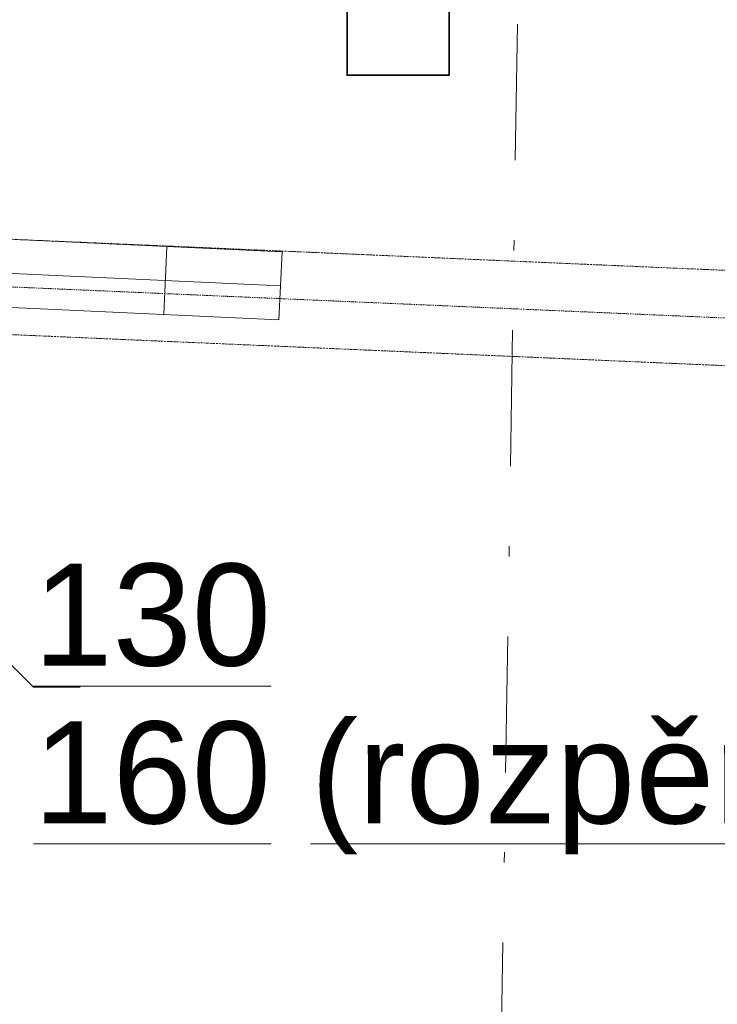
# Model space of a CAD drawing. Header units: millimetres. Extents: x -24674 to 2959, y -2716 to 20653.
# Tile 41 of 161: x -19654 to -18628, y 5462 to 6909. Entities that reach past the tile are written whole.
import ezdxf

# ---------------------------------------------------------------- set-up
doc = ezdxf.new("R2010")
doc.units = ezdxf.units.MM
doc.header["$MEASUREMENT"] = 0
for name, pattern in [('Čerchovaná', [450, 200, -117.5, 15, -117.5]), ('Čerchovaná M', [4.5, 2.5, -0.85, 0.3, -0.85]), ('Čerchovaná S', [3.5, 1.5, -0.85, 0.3, -0.85])]:
    doc.linetypes.add(name, pattern=pattern)
for name, color, linetype in [('9._POHLED ZÁPADNÍ_1_Anotace - S', 7, 'Continuous'), ('9._POHLED ZÁPADNÍ_1_Anotace - SP', 7, 'Continuous'), ('9._POHLED ZÁPADNÍ_1_Konstrukce - krov', 7, 'Continuous'), ('9._POHLED ZÁPADNÍ_1_TZB - elektroinstalace', 7, 'Continuous')]:
    doc.layers.add(name, color=color, linetype=linetype)
doc.styles.add('GENEROVANÝ_STYL_1', font='txt')

msp = doc.modelspace()

# ---------------------------------------------------------------- linework, layer by layer
at = {"layer": '9._POHLED ZÁPADNÍ_1_Anotace - S', "color": 8, "linetype": 'Continuous', "lineweight": 13}
for p, q in [((-19633.8, 5928), (-19787, 6081.2)), ((-19565.1, 5928), (-19633.8, 5928))]:
    msp.add_line(p, q, dxfattribs=at)
at = {"layer": '9._POHLED ZÁPADNÍ_1_Konstrukce - krov', "color": 8, "linetype": 'Čerchovaná', "lineweight": 13}
msp.add_line((-18871.9, 10052.2), (-18963.5, 4271), dxfattribs=at)
at = {"layer": '9._POHLED ZÁPADNÍ_1_Konstrukce - krov', "color": 8, "linetype": 'Čerchovaná M', "lineweight": 13}
for p, q in [((-20298.5, 6613.9), (-15754.9, 6416.3)), ((-20304.6, 6474), (-15761, 6276.5))]:
    msp.add_line(p, q, dxfattribs=at)
at = {"layer": '9._POHLED ZÁPADNÍ_1_Konstrukce - krov', "color": 8, "linetype": 'Continuous', "lineweight": 13}
for p, q in [((-19437.6, 6575.8), (-19442.1, 6475.9)), ((-19769.8, 6540.9), (-19270.3, 6518.1))]:
    msp.add_line(p, q, dxfattribs=at)
at = {"layer": '9._POHLED ZÁPADNÍ_1_Konstrukce - krov', "color": 251, "linetype": 'Čerchovaná S', "lineweight": 13, "true_color": 0x6a6a6a}
msp.add_line((-20301.6, 6544), (-15758, 6346.4), dxfattribs=at)
at = {"layer": '9._POHLED ZÁPADNÍ_1_Konstrukce - krov', "color": 8, "linetype": 'Continuous', "lineweight": 13, "flags": 128}
msp.add_lwpolyline([(-19767.5, 6590.8), (-19268, 6568), (-19272.6, 6468.1), (-19772.1, 6490.9)], close=True, dxfattribs=at)
at = {"layer": '9._POHLED ZÁPADNÍ_1_TZB - elektroinstalace', "color": 92, "linetype": 'Continuous', "lineweight": 35, "true_color": 0x00d700, "flags": 128}
msp.add_lwpolyline([(-19172.3, 7077.6), (-19022.3, 7077.6), (-19022.3, 6827.6), (-19172.3, 6827.6)], close=True, dxfattribs=at)

# ---------------------------------------------------------------- texts
at = {"layer": '9._POHLED ZÁPADNÍ_1_Anotace - SP', "color": 8, "linetype": 'Continuous', "lineweight": 13, "insert": (-19633.8, 5896), "char_height": 150, "attachment_point": 4, "line_spacing_factor": 0.927704, "style": 'GENEROVANÝ_STYL_1'}
msp.add_mtext('\\A1;{\\pql;\\fArial|b0|i0|c238|p38;\\L\\L1\\fArial|b0|i0|c238|p38;\\L\\L3\\fArial|b0|i0|c238|p38;\\L\\L0\\P\\pql;\\fArial|b0|i0|c238|p38;1\\fArial|b0|i0|c238|p38;6\\fArial|b0|i0|c238|p38;0\\fArial|b0|i0|c238|p38; (rozpěra)}', dxfattribs=at)

doc.saveas('drawing.dxf')
